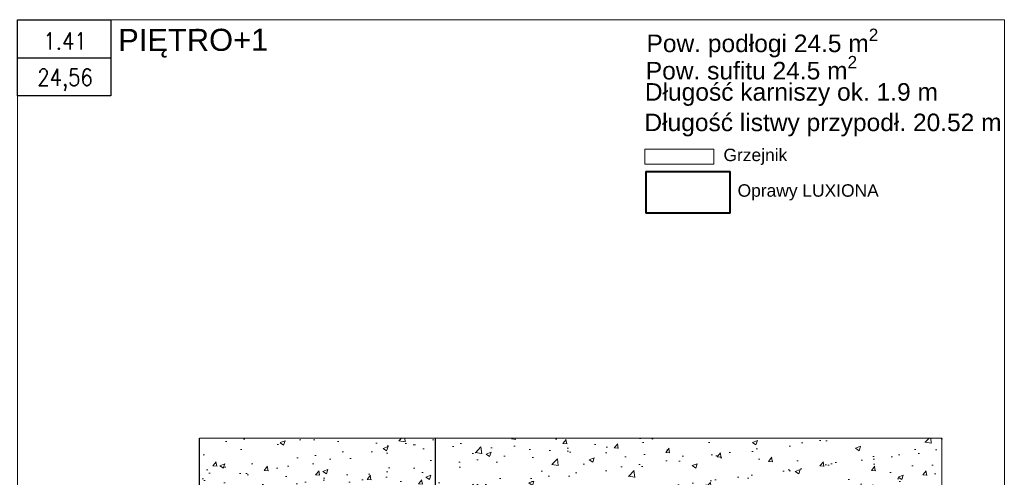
# Model space of a CAD drawing. Header units: millimetres. Extents: x 69081 to 158617, y -37521 to -9534.
# Tile 25 of 256: x 80244 to 80941, y -15849 to -15524. Entities that reach past the tile are written whole.
import ezdxf
from ezdxf.enums import TextEntityAlignment as Align

# ---------------------------------------------------------------- set-up
doc = ezdxf.new("R2010")
doc.units = ezdxf.units.MM
doc.linetypes.add('DASHED2', pattern=[0.375, 0.25, -0.125])
for name, color, linetype in [('0_GRZEJNIK_PR', 210, 'Continuous'), ('A-SCI', 7, 'Continuous'), ('ADMINISTRACJA RYSUNKI', 7, 'Continuous'), ('E_Legenda', 3, 'Continuous'), ('E_OPRAWY_LUXIONA', 3, 'Continuous'), ('F-BIL', 1, 'Continuous'), ('F-BIL-OP', 3, 'Continuous'), ('F-BIL-TA', 1, 'Continuous'), ('JS_SUFIT PODWIESZONY', 40, 'Continuous')]:
    doc.layers.add(name, color=color, linetype=linetype)
doc.layers.add('AIKA PODŁOGI OPIS', color=50, linetype='Continuous', lineweight=20)
doc.layers.add('NUMERACJA MIESZKAŃ', color=12, linetype='Continuous', lineweight=0)
doc.styles.add('ARIAL 1.0', font='arial.ttf')
doc.styles.add('SIMPLEX', font='simplex', dxfattribs={"width": 0.85})
doc.styles.get("Standard").update_dxf_attribs({"font": 'arial.ttf'})

# ---------------------------------------------------------------- blocks, each defined once
blk = doc.blocks.new('DYBY-BL5')
at = {"layer": 'F-BIL-TA', "color": 1}
blk.add_line((0, 45), (110, 45), dxfattribs=at)
blk.add_lwpolyline([(0, 0), (0, 90), (110, 90), (110, 0)], close=True, dxfattribs=at)
at = {"layer": 'F-BIL-OP', "style": 'SIMPLEX', "width": 0.85}
blk.add_attdef('NR', text='', height=20, dxfattribs=at).set_placement((56, 55), align=Align.CENTER)
at = {"layer": 'F-BIL-OP', "color": 2, "style": 'SIMPLEX', "width": 0.85, "flags": 1}
for tag, p in [('NAZWA', (119, 55)), ('POSADZKA', (119, 12)), ('GRUPA', (119, -27)), ('RODZAJ', (119, -72))]:
    blk.add_attdef(tag, p, '', height=19, dxfattribs=at)
at = {"layer": 'F-BIL-OP', "color": 2, "style": 'SIMPLEX', "width": 0.85}
blk.add_attdef('POW.', text='', height=20, dxfattribs=at).set_placement((56, 12), align=Align.CENTER)
at = {"layer": 'F-BIL-OP', "color": 2, "style": 'SIMPLEX', "width": 0.85, "flags": 1}
blk.add_attdef('POWH.', text='', height=20, dxfattribs=at).set_placement((56, -27), align=Align.CENTER)

msp = doc.modelspace()

# ---------------------------------------------------------------- hatches: boundary and pattern name
at = {"layer": 'AIKA PODŁOGI OPIS', "lineweight": 5}
h = msp.add_hatch(dxfattribs=at)
h.set_pattern_fill('AR-CONC', color=256, scale=0.2)
h.set_pattern_definition([(50, (2573.067, 177.1), (36.436934, -3.187817), [3.81, -41.91]), (355, (2573.067, 177.1), (-7.048684, 38.211369), [3.048, -33.528117]), (100.451445, (2576.103, 176.835), (29.38825, 35.02355), [3.238002, -35.618049]), (46.1842, (2573.067, 187.26), (54.215808, -8.408466), [5.715, -62.865]), (96.63556, (2577.584, 186.56), (47.480827, 49.485225), [4.857005, -53.42712]), (351.18415, (2573.067, 187.26), (47.480827, 49.485225), [4.571993, -50.291946]), (21, (2578.147, 184.72), (30.322878, -20.45304), [3.81, -41.91]), (326, (2578.147, 184.72), (12.360406, 36.837593), [3.048, -33.528]), (71.451445, (2580.673, 183.016), (42.683284, 16.384554), [3.238002, -35.617988]), (37.5, (2573.067, 177.1), (0.6177207, 16.9110078), [0, -33.1216, 0, -34.036, 0, -33.655]), (7.5, (2573.067, 177.1), (13.3639325, 20.036115), [0, -19.4056, 0, -32.3596, 0, -12.827]), (327.5, (2561.738, 177.1), (27.118119, -1.1457488), [0, -12.7, 0, -39.624, 0, -52.578]), (317.5, (2556.658, 177.1), (29.625836, 5.085298), [0, -16.51, 0, -26.3144, 0, -37.338])])
h.paths.add_polyline_path([(80896.9165, -16221.1037), (80896.9165, -15821.1037), (80370.9165, -15821.1037), (80370.9165, -15869.1037), (80270.9165, -15869.1037), (80270.9165, -16221.1037)])

# ---------------------------------------------------------------- linework, layer by layer
at = {"layer": '0_GRZEJNIK_PR', "lineweight": 5, "elevation": -76.9476}
msp.add_lwpolyline([(80686.3975, -15616.2621), (80686.3975, -15626.7621), (80735.3053, -15626.7621), (80735.3053, -15616.2621)], close=True, dxfattribs=at)
at = {"layer": 'A-SCI', "color": 5}
msp.add_line((80370.9165, -15869.1037), (80370.9165, -15821.1037), dxfattribs=at)
at = {"layer": 'ADMINISTRACJA RYSUNKI', "color": 7, "lineweight": 5}
msp.add_lwpolyline([(80242.0967, -15524.3114), (80941.3749, -15524.3114), (80941.3749, -16423.8863), (80242.0967, -16423.8863)], close=True, dxfattribs=at)
msp.add_lwpolyline([(80270.9165, -16221.1037), (80896.9165, -16221.1037), (80896.9165, -15821.1037), (80370.9165, -15821.1037), (80370.9165, -15869.1037), (80270.9165, -15869.1037), (80270.9165, -16221.1037)], dxfattribs=at)
msp.add_lwpolyline([(80270.9165, -16221.1037), (80896.9165, -16221.1037), (80896.9165, -15821.1037), (80370.9165, -15821.1037), (80370.9165, -15869.1037), (80270.9165, -15869.1037), (80270.9165, -16221.1037)], dxfattribs=at)
at = {"layer": 'E_OPRAWY_LUXIONA'}
for points in [[(80687.232, -15661.6056, -1), (80687.232, -15632.0041, -1)], [(80687.232, -15632.0041, -1), (80687.232, -15661.6056, -1)], [(80687.232, -15632.0041, -1), (80746.8316, -15632.0041, -1)], [(80746.8316, -15632.0041, -1), (80687.232, -15632.0041, -1)], [(80746.8316, -15632.0041, -1), (80687.232, -15632.0041, -1)], [(80687.232, -15632.0041, -1), (80687.232, -15661.6056, -1)], [(80687.232, -15661.6056, -1), (80687.232, -15632.0041, -1)], [(80687.232, -15632.0041, -1), (80746.8316, -15632.0041, -1)], [(80746.5816, -15632.2541, -1), (80687.482, -15632.2541, -1)], [(80687.482, -15632.2541, -1), (80687.482, -15661.3556, -1)], [(80687.482, -15632.2541, -1), (80746.5816, -15632.2541, -1)], [(80687.482, -15661.3556, -1), (80687.482, -15632.2541, -1)], [(80746.5816, -15661.3556, -1), (80746.5816, -15632.2541, -1)], [(80746.5816, -15632.2541, -1), (80746.5816, -15661.3556, -1)], [(80746.8316, -15632.0041, -1), (80746.8316, -15661.6056, -1)], [(80746.8316, -15661.6056, -1), (80746.8316, -15632.0041, -1)], [(80746.8316, -15661.6056, -1), (80746.8316, -15632.0041, -1)], [(80746.8316, -15632.0041, -1), (80746.8316, -15661.6056, -1)], [(80746.8316, -15661.6056, -1), (80687.232, -15661.6056, -1)], [(80687.232, -15661.6056, -1), (80746.8316, -15661.6056, -1)], [(80687.232, -15661.6056, -1), (80746.8316, -15661.6056, -1)], [(80746.8316, -15661.6056, -1), (80687.232, -15661.6056, -1)], [(80687.482, -15661.3556, -1), (80746.5816, -15661.3556, -1)], [(80746.5816, -15661.3556, -1), (80687.482, -15661.3556, -1)]]:
    msp.add_polyline3d(points, dxfattribs=at)
at = {"layer": 'JS_SUFIT PODWIESZONY', "linetype": 'DASHED2'}
msp.add_lwpolyline([(80537.9165, -15821.1037), (80537.9165, -16219.6272)], dxfattribs=at)

# ---------------------------------------------------------------- block references
at = {"layer": 'F-BIL', "xscale": 0.6, "yscale": 0.6, "zscale": 0.6}
msp.add_blockref('DYBY-BL5', (80242.0967, -15578.425), dxfattribs=at).add_auto_attribs({'NR': '1.41', 'POW.': '24,56'})

# ---------------------------------------------------------------- texts
at = {"layer": 'ADMINISTRACJA RYSUNKI', "color": 7, "lineweight": 5, "char_height": 12.44129, "attachment_point": 1}
for s, insert in [('\\A1;Pow. podłogi 24.5 m{\\H0.7x;\\S2^ ;}', (80687.6474, -15530.6681)), ('\\A1;Pow. sufitu 24.5 m{\\H0.7x;\\S2^ ;}', (80687.1469, -15550.0284)), ('\\A1;Długość karniszy ok. 1.9 m ', (80686.4779, -15569.3308)), ('\\A1;Długość listwy przypodł. 20.52 m', (80686.1579, -15590.9456))]:
    msp.add_mtext_dynamic_manual_height_columns(s, width=358.759768, gutter_width=8.4365, heights=[0], dxfattribs=dict(at, insert=insert))
at = {"layer": 'E_Legenda', "style": 'ARIAL 1.0'}
for s, height, p in [('Grzejnik', 8.8232, (80742.1692, -15624.6626)), ('Oprawy LUXIONA', 8.823195, (80752.1883, -15649.9015))]:
    msp.add_text(s, height=height, dxfattribs=at).set_placement(p)
at = {"layer": 'NUMERACJA MIESZKAŃ', "color": 1, "lineweight": 18, "insert": (80313.3539, -15530.9139), "char_height": 15.64478, "attachment_point": 1, "rotation": 0.1061949}
msp.add_mtext('PIĘTRO+1', dxfattribs=at)

doc.saveas('drawing.dxf')
